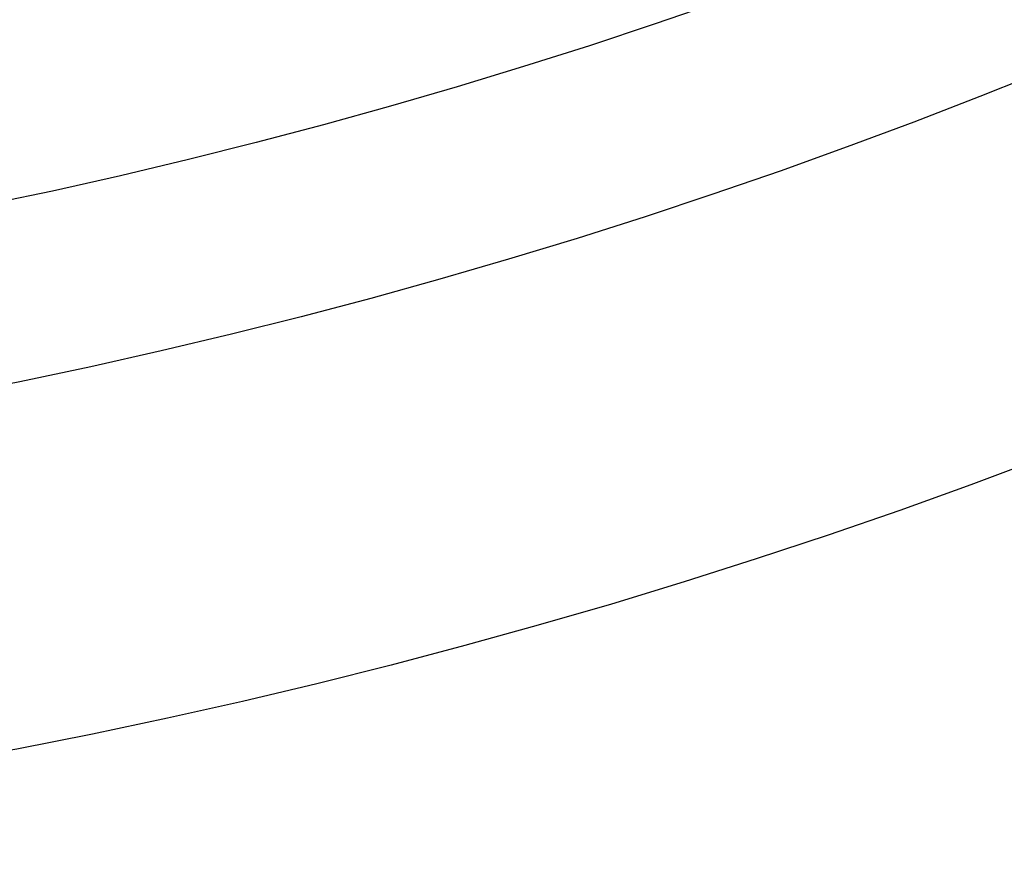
# Model space of a CAD drawing. Header units: millimetres. Extents: x 90 to 358, y 74 to 282.
# Tile 100 of 256: x 176.933 to 177.343, y 262.104 to 262.459. Entities that reach past the tile are written whole.
import ezdxf

# ---------------------------------------------------------------- set-up
doc = ezdxf.new("R2010")
doc.units = ezdxf.units.MM
doc.header["$LTSCALE"] = 23.1
doc.layers.add('20_ALL_FEATURES', color=7, linetype='CONTINUOUS')

msp = doc.modelspace()

# ---------------------------------------------------------------- linework, layer by layer
at = {"layer": '20_ALL_FEATURES'}
for radius in [2.575, 2.425, 2.35]:
    msp.add_circle((176.44411, 264.68399), radius, dxfattribs=at)
msp.add_arc((176.44411, 264.68399), 3.85, 216.20247, 323.79753, dxfattribs=at)
msp.add_open_spline([(178.01275, 262.39932), (177.89484, 262.31016), (177.64266, 262.14998), (177.23048, 261.97314), (176.79235, 261.86345), (176.33939, 261.82536), (175.8827, 261.85956), (175.43349, 261.96781), (175.14807, 262.08715), (175.01027, 262.15815)], degree=3, knots=[0, 0, 0, 0, 0.139763, 0.281009, 0.422335, 0.564914, 0.70897, 0.853444, 1, 1, 1, 1], dxfattribs=at)

doc.saveas('drawing.dxf')
